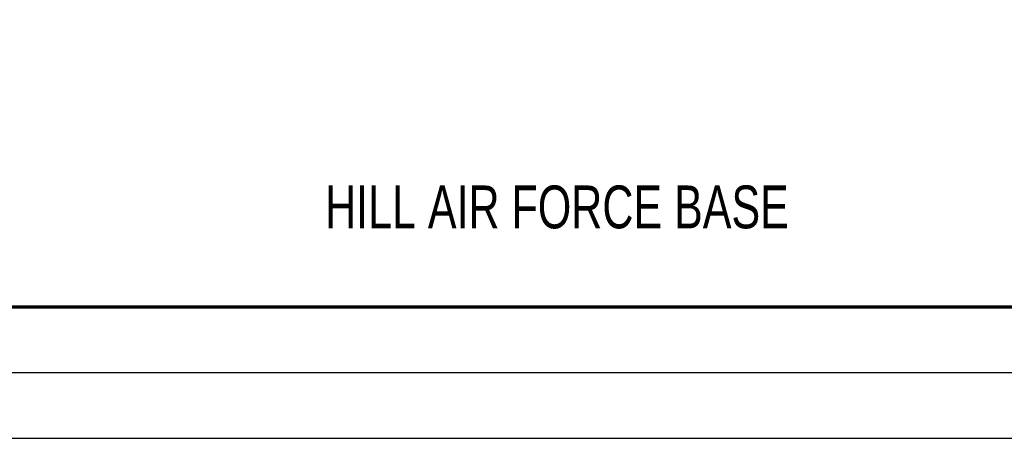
# Model space of a CAD drawing. Extents: x -0.5 to 41.9, y -0.5 to 29.8.
# Tile 26 of 129: x 5.9 to 13.1, y -0.5 to 2.6. Entities that reach past the tile are written whole.
import ezdxf

# ---------------------------------------------------------------- set-up
doc = ezdxf.new("R2010")
doc.units = 0
doc.header["$MEASUREMENT"] = 0
doc.layers.add('20A', color=5, linetype='CONTINUOUS')
doc.layers.add('TEXT-L', color=2, linetype='CONTINUOUS')
doc.styles.add('AU', font='AU101S01.SHX', dxfattribs={"width": 0.75})

msp = doc.modelspace()

# ---------------------------------------------------------------- linework, layer by layer
at = {"layer": '20A', "color": 8, "flags": 128}
msp.add_lwpolyline([(41.9231, -0.4808), (-0.4808, -0.4808), (-0.4808, 29.8077), (41.9231, 29.8077)], close=True, dxfattribs=at)
msp.add_lwpolyline([(41.9231, -0.4808), (-0.4808, -0.4808), (-0.4808, 29.8077), (41.9231, 29.8077)], close=True, dxfattribs=at)
at = {"layer": '20A', "color": 6, "flags": 128}
msp.add_lwpolyline([(41.4423, 0), (0, 0), (0, 29.3269), (41.4423, 29.3269)], close=True, dxfattribs=at)
msp.add_lwpolyline([(41.4423, 0), (0, 0), (0, 29.3269), (41.4423, 29.3269)], close=True, dxfattribs=at)
at = {"layer": '20A', "color": 1, "const_width": 0.024, "flags": 128}
msp.add_lwpolyline([(40.9615, 0.4808), (0.9615, 0.4808), (0.9615, 28.8462), (40.9615, 28.8462)], close=True, dxfattribs=at)
msp.add_lwpolyline([(40.9615, 0.4808), (0.9615, 0.4808), (0.9615, 28.8462), (40.9615, 28.8462)], close=True, dxfattribs=at)

# ---------------------------------------------------------------- texts
at = {"layer": 'TEXT-L', "style": 'AU', "width": 0.75}
msp.add_text('HILL AIR FORCE BASE', height=0.314043, dxfattribs=at).set_placement((8.1485, 1.0583))

doc.saveas('drawing.dxf')
